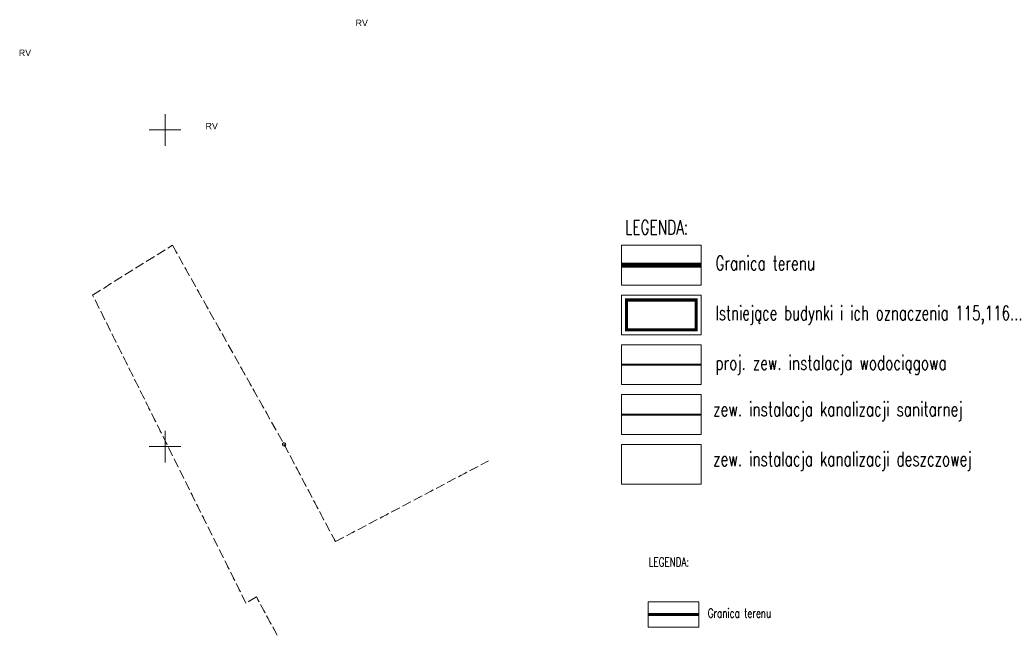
# Model space of a CAD drawing. Extents: x 5474185 to 5474933, y 5916077 to 5916824.
# Tile 241 of 256: x 5474777 to 5474933, y 5916371 to 5916467. Entities that reach past the tile are written whole.
import ezdxf

# ---------------------------------------------------------------- set-up
doc = ezdxf.new("R2010")
doc.units = 0
for name, pattern in [('DASHDOT', [1, 0.5, -0.25, 0, -0.25]), ('PRZER1-1', [1, 0.5, -0.5]), ('PRZER3-1', [2, 1.5, -0.5])]:
    doc.linetypes.add(name, pattern=pattern)
doc.layers.add('1-GRAN', color=5, linetype='DASHDOT')
doc.layers.add('I-SCIANA', color=12, linetype='CONTINUOUS')
for name, color, linetype, lineweight in [('GEPPGD', 253, 'CONTINUOUS', 18), ('GESKKL', 253, 'CONTINUOUS', 18), ('GESKKL_O', 253, 'CONTINUOUS', 18), ('GESUZY', 253, 'CONTINUOUS', 18), ('IS ks', 34, 'CONTINUOUS', 40), ('IS opisy', 7, 'CONTINUOUS', 15), ('IS woda', 5, 'CONTINUOUS', 40), ('Ramka sekcyjna', 253, 'CONTINUOUS', 18)]:
    doc.layers.add(name, color=color, linetype=linetype, lineweight=lineweight)
doc.styles.add('Arial', font='arial.ttf')
doc.styles.add('TECH', font='simplex.shx')

msp = doc.modelspace()

# ---------------------------------------------------------------- linework, layer by layer
at = {"layer": '1-GRAN', "ltscale": 5, "const_width": 0.7865, "elevation": 11.066}
msp.add_lwpolyline([(5474872.165198, 5916428.648627), (5474884.749198, 5916428.648627)], dxfattribs=at)
at = {"layer": '1-GRAN', "ltscale": 5, "const_width": 0.5}
msp.add_lwpolyline([(5474876.372529, 5916373.478837), (5474884.372529, 5916373.478837)], dxfattribs=at)
at = {"layer": 'GEPPGD', "elevation": 10.24, "flags": 128}
msp.add_lwpolyline([(5474818.82, 5916400.58), (5474818.897254, 5916400.567764), (5474818.966946, 5916400.532254), (5474819.022254, 5916400.476946), (5474819.057764, 5916400.407254), (5474819.07, 5916400.33), (5474819.057764, 5916400.252746), (5474819.022254, 5916400.183054), (5474818.966946, 5916400.127746), (5474818.897254, 5916400.092236), (5474818.82, 5916400.08), (5474818.742746, 5916400.092236), (5474818.673054, 5916400.127746), (5474818.617746, 5916400.183054), (5474818.582236, 5916400.252746), (5474818.57, 5916400.33), (5474818.582236, 5916400.407254), (5474818.617746, 5916400.476946), (5474818.673054, 5916400.532254), (5474818.742746, 5916400.567764), (5474818.82, 5916400.58)], close=True, dxfattribs=at)
at = {"layer": 'GESKKL', "linetype": 'PRZER3-1', "lineweight": 13}
for p, q in [((5474788.54, 5916423.93, 10.06), (5474801.17, 5916431.78, 10.06)), ((5474801.17, 5916431.78, 10.06), (5474818.82, 5916400.33, 10.06)), ((5474812.79, 5916375.26, 10.06), (5474788.54, 5916423.93, 10.06)), ((5474818.82, 5916400.33, 10.06), (5474826.92, 5916384.98, 10.06)), ((5474826.92, 5916384.98, 10.06), (5474851.14, 5916397.75, 10.06)), ((5474814.43, 5916376.26, 10.06), (5474812.79, 5916375.26, 10.06)), ((5474826.32, 5916354.38, 10.06), (5474814.43, 5916376.26, 10.06))]:
    msp.add_line(p, q, dxfattribs=at)
at = {"layer": 'GESUZY', "linetype": 'PRZER1-1', "lineweight": 13}
for p, q in [((5474788.54, 5916423.93, 10.08), (5474801.17, 5916431.78, 10.08)), ((5474801.17, 5916431.78, 10.08), (5474818.82, 5916400.33, 10.08)), ((5474812.79, 5916375.26, 10.08), (5474788.54, 5916423.93, 10.08)), ((5474818.82, 5916400.33, 10.08), (5474826.92, 5916384.98, 10.08)), ((5474826.92, 5916384.98, 10.08), (5474851.14, 5916397.75, 10.08)), ((5474814.43, 5916376.26, 10.08), (5474812.79, 5916375.26, 10.08)), ((5474826.32, 5916354.38, 10.08), (5474814.43, 5916376.26, 10.08))]:
    msp.add_line(p, q, dxfattribs=at)
at = {"layer": 'I-SCIANA', "const_width": 0.5, "elevation": 11.066}
msp.add_lwpolyline([(5474872.951698, 5916418.424127), (5474883.962698, 5916418.424127), (5474883.962698, 5916423.143127), (5474872.951698, 5916423.143127)], close=True, dxfattribs=at)
at = {"layer": 'IS ks', "const_width": 0.3146, "elevation": 11.066}
msp.add_lwpolyline([(5474872.165198, 5916405.053627), (5474884.749198, 5916405.053627)], dxfattribs=at)
at = {"layer": 'IS opisy', "elevation": 11.066}
for points in [[(5474872.165198, 5916425.502627), (5474884.749198, 5916425.502627), (5474884.749198, 5916431.794627), (5474872.165198, 5916431.794627), (5474872.165198, 5916425.502627)], [(5474872.165198, 5916417.637627), (5474884.749198, 5916417.637627), (5474884.749198, 5916423.929627), (5474872.165198, 5916423.929627), (5474872.165198, 5916417.637627)], [(5474872.165198, 5916409.772627), (5474884.749198, 5916409.772627), (5474884.749198, 5916416.064627), (5474872.165198, 5916416.064627), (5474872.165198, 5916409.772627)], [(5474872.165198, 5916401.907627), (5474884.749198, 5916401.907627), (5474884.749198, 5916408.199627), (5474872.165198, 5916408.199627), (5474872.165198, 5916401.907627)], [(5474872.165198, 5916394.042627), (5474884.749198, 5916394.042627), (5474884.749198, 5916400.334627), (5474872.165198, 5916400.334627), (5474872.165198, 5916394.042627)]]:
    msp.add_lwpolyline(points, dxfattribs=at)
at = {"layer": 'IS opisy'}
msp.add_lwpolyline([(5474876.372529, 5916371.478837), (5474884.372529, 5916371.478837), (5474884.372529, 5916375.478837), (5474876.372529, 5916375.478837), (5474876.372529, 5916371.478837)], dxfattribs=at)
at = {"layer": 'IS woda', "elevation": 11.066}
msp.add_lwpolyline([(5474872.165198, 5916412.918627, 0.3146, 0.3146, 0), (5474884.749198, 5916412.918627, 0, 0, 0)], format="xyseb", dxfattribs=at)
at = {"layer": 'Ramka sekcyjna', "linetype": 'Continuous', "lineweight": 18, "elevation": 100, "flags": 128}
for points in [[(5474800, 5916447.5), (5474800, 5916452.5)], [(5474800, 5916447.5), (5474800, 5916452.5)], [(5474800, 5916450), (5474797.5, 5916450)], [(5474800, 5916450), (5474802.5, 5916450)], [(5474800, 5916397.5), (5474800, 5916402.5)], [(5474800, 5916397.5), (5474800, 5916402.5)], [(5474800, 5916400), (5474797.5, 5916400)], [(5474800, 5916400), (5474802.5, 5916400)]]:
    msp.add_lwpolyline(points, dxfattribs=at)

# ---------------------------------------------------------------- texts
at = {"layer": 'GESKKL_O', "linetype": 'Continuous', "lineweight": 0, "style": 'Arial'}
for p in [(5474830.120611, 5916466.412303, 10.8), (5474776.87653, 5916461.696555, 10.8), (5474806.404849, 5916450.113132, 10.8)]:
    msp.add_text('RV', height=1, dxfattribs=at).set_placement(p)
at = {"layer": 'IS opisy', "extrusion": (0, 0, -1), "style": 'TECH', "text_generation_flag": 4, "width": 0.700001}
for s, height, p in [('LEGENDA:', 2.26512, (-5474872.717395, 5916433.509835, -0.99)), ('Granica terenu', 2.26512, (-5474886.999655, 5916427.834977, -11.066)), ('Istniejące budynki i ich oznaczenia 115,116...', 2.26512, (-5474886.999655, 5916419.969977, -11.066)), ('proj. zew. instalacja wodociągowa', 2.26512, (-5474886.999655, 5916412.104977, -11.066)), ('zew. instalacja kanalizacji sanitarnej ', 2.26512, (-5474886.670932, 5916404.77241, -11.066)), ('zew. instalacja kanalizacji deszczowej', 2.26512, (-5474886.670932, 5916396.90741, -11.066)), ('LEGENDA:', 1.44, (-5474876.488909, 5916381.052216)), ('Granica terenu', 1.44, (-5474885.803207, 5916372.961577))]:
    msp.add_text(s, height=height, rotation=180, dxfattribs=at).set_placement(p)

doc.saveas('drawing.dxf')
